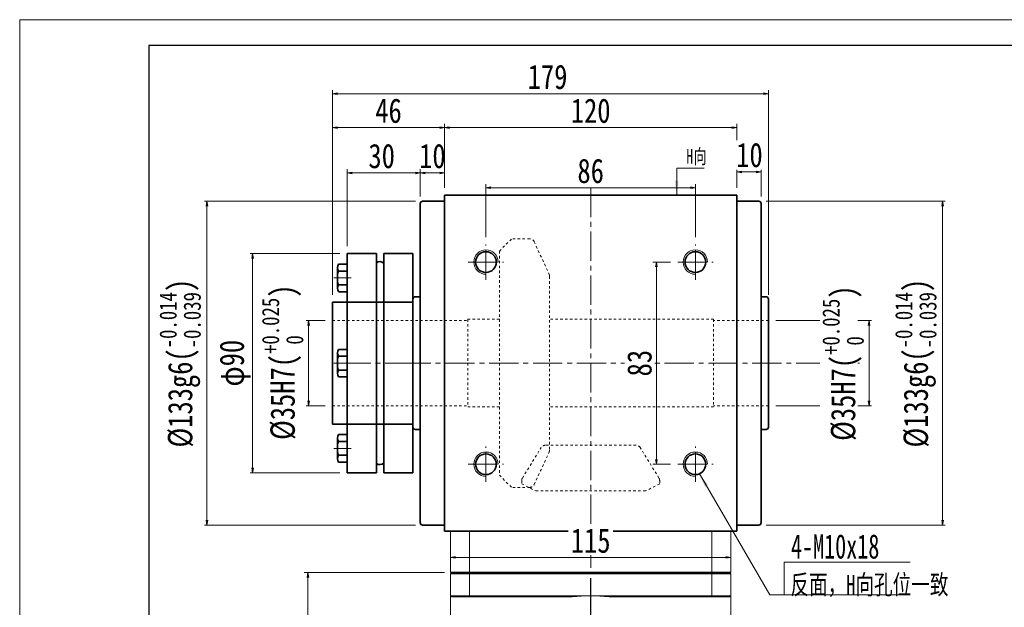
# Model space of a CAD drawing. Header units: millimetres. Extents: x -5 to 915, y 0 to 630.
# Tile 3 of 4: x 0 to 404, y 389 to 630. Entities that reach past the tile are written whole.
import ezdxf

# ---------------------------------------------------------------- set-up
doc = ezdxf.new("R2010")
doc.units = ezdxf.units.MM
doc.set_wipeout_variables(frame=1)
for name, pattern in [('CENTER2', [28.575, 19.05, -3.175, 3.175, -3.175]), ('点画线', [18, 12, -2, 2, -2]), ('虚线', [2, 1, -1])]:
    doc.linetypes.add(name, pattern=pattern)
doc.layers.add('3中心线层', color=1, linetype='CENTER2')
for name, color, linetype, lineweight in [('中心线层', 1, '点画线', 18), ('图框_外框线', 7, 'Continuous', 18), ('尺寸线层', 3, 'Continuous', 18), ('粗实线层', 7, 'Continuous', 35)]:
    doc.layers.add(name, color=color, linetype=linetype, lineweight=lineweight)
doc.styles.get("Standard").update_dxf_attribs({"font": 'SimSun.ttf'})
doc.styles.add('宋体', font='SimSun.ttf', dxfattribs={"width": 0.8})
doc.styles.add('标准', font='txt', dxfattribs={"width": 0.667})
doc.dimstyles.new('A水平标注$0', dxfattribs={"dimtxt": 3.5, "dimasz": 2, "dimexe": 1.5, "dimexo": 3, "dimgap": 1.1, "dimtad": 1, "dimtoh": 1, "dimdec": 4, "dimdsep": 46, "dimtxsty": '宋体', "dimblk": 'OPEN', "dimcen": 3, "dimclrd": 3, "dimclre": 3, "dimclrt": 6, "dimadec": 0, "dimazin": 0, "dimtm": 1e-09, "dimtfac": 1, "dimtdec": 4, "dimtix": 1, "dimtmove": 0, "dimatfit": 3, "dimldrblk": 'OPEN', "dimfxl": 0, "dimlwd": 13, "dimlwe": 13, "dimarcsym": 0})
doc.dimstyles.new('D直径标注φ25', dxfattribs={"dimtxt": 3.5, "dimasz": 2, "dimexe": 1, "dimexo": 3, "dimtad": 1, "dimtoh": 1, "dimdec": 1, "dimdsep": 46, "dimtxsty": '宋体', "dimblk": 'OPEN', "dimcen": 3, "dimclrd": 3, "dimclre": 3, "dimclrt": 130, "dimadec": 0, "dimazin": 0, "dimtm": 1e-09, "dimtfac": 1, "dimtdec": 1, "dimtmove": 0, "dimatfit": 0, "dimldrblk": 'OPEN', "dimfxl": 0, "dimlwd": 13, "dimlwe": 13, "dimarcsym": 0})

# ---------------------------------------------------------------- blocks, each defined once
blk = doc.blocks.new('_Open')
at = {"color": 0, "linetype": 'ByBlock', "lineweight": -2}
for p, q in [((-1, 0.17), (0, 0)), ((-1, -0.17), (0, 0)), ((0, 0), (-1, 0))]:
    blk.add_line(p, q, dxfattribs=at)
blk = doc.blocks.new('*D13')
at = {"layer": 'Defpoints', "color": 0, "transparency": 16777216}
for p in [(294.46, 585.94), (174.46, 558.21), (294.46, 558.21)]:
    blk.add_point(p, dxfattribs=at)
at = {"layer": '尺寸线层', "color": 3, "lineweight": 13, "transparency": 16777216}
for p, q in [((174.46, 561.21), (174.46, 587.44)), ((294.46, 561.21), (294.46, 587.44)), ((176.46, 585.94), (292.46, 585.94))]:
    blk.add_line(p, q, dxfattribs=at)
at = {"layer": '尺寸线层', "color": 3, "lineweight": 13, "transparency": 16777216, "xscale": 2, "yscale": 2, "zscale": 2, "rotation": 180}
blk.add_blockref('_Open', (174.46, 585.94), dxfattribs=at)
at = {"layer": '尺寸线层', "color": 3, "lineweight": 13, "transparency": 16777216, "xscale": 2, "yscale": 2, "zscale": 2}
blk.add_blockref('_Open', (294.46, 585.94), dxfattribs=at)
at = {"layer": '尺寸线层', "color": 6, "transparency": 16777216, "insert": (234.46, 592.82), "char_height": 10, "attachment_point": 5, "style": '宋体', "bg_fill": 3, "box_fill_scale": 1.1, "bg_fill_color": 257, "bg_fill_transparency": 0}
blk.add_mtext('120', dxfattribs=at)
blk = doc.blocks.new('*D14')
at = {"layer": 'Defpoints', "color": 0, "transparency": 16777216}
for p in [(164.46, 567.32), (174.46, 558.21), (164.46, 554.71)]:
    blk.add_point(p, dxfattribs=at)
at = {"layer": '尺寸线层', "color": 3, "lineweight": 13, "transparency": 16777216}
for p, q in [((164.46, 557.71), (164.46, 568.82)), ((172.46, 567.32), (166.46, 567.32)), ((174.46, 561.21), (174.46, 568.82))]:
    blk.add_line(p, q, dxfattribs=at)
at = {"layer": '尺寸线层', "color": 3, "lineweight": 13, "transparency": 16777216, "xscale": 2, "yscale": 2, "zscale": 2, "rotation": 180}
blk.add_blockref('_Open', (164.46, 567.32), dxfattribs=at)
at = {"layer": '尺寸线层', "color": 3, "lineweight": 13, "transparency": 16777216, "xscale": 2, "yscale": 2, "zscale": 2}
blk.add_blockref('_Open', (174.46, 567.32), dxfattribs=at)
at = {"layer": '尺寸线层', "color": 6, "transparency": 16777216, "insert": (169.46, 574.21), "char_height": 10, "attachment_point": 5, "style": '宋体', "bg_fill": 3, "box_fill_scale": 1.1, "bg_fill_color": 257, "bg_fill_transparency": 0}
blk.add_mtext('10', dxfattribs=at)
blk = doc.blocks.new('*D15')
at = {"layer": 'Defpoints', "color": 0, "transparency": 16777216}
for p in [(304.46, 567.73), (294.46, 558.21), (304.46, 554.71)]:
    blk.add_point(p, dxfattribs=at)
at = {"layer": '尺寸线层', "color": 3, "lineweight": 13, "transparency": 16777216}
for p, q in [((294.46, 561.21), (294.46, 569.23)), ((296.46, 567.73), (302.46, 567.73)), ((304.46, 557.71), (304.46, 569.23))]:
    blk.add_line(p, q, dxfattribs=at)
at = {"layer": '尺寸线层', "color": 3, "lineweight": 13, "transparency": 16777216, "xscale": 2, "yscale": 2, "zscale": 2, "rotation": 180}
blk.add_blockref('_Open', (294.46, 567.73), dxfattribs=at)
at = {"layer": '尺寸线层', "color": 3, "lineweight": 13, "transparency": 16777216, "xscale": 2, "yscale": 2, "zscale": 2}
blk.add_blockref('_Open', (304.46, 567.73), dxfattribs=at)
at = {"layer": '尺寸线层', "color": 6, "transparency": 16777216, "insert": (299.64, 574.62), "char_height": 10, "attachment_point": 5, "style": '宋体', "bg_fill": 3, "box_fill_scale": 1.1, "bg_fill_color": 257, "bg_fill_transparency": 0}
blk.add_mtext('10', dxfattribs=at)
blk = doc.blocks.new('*D16')
at = {"layer": 'Defpoints', "color": 0, "transparency": 16777216}
for p in [(307.46, 599.81), (128.46, 514.21), (307.46, 514.21)]:
    blk.add_point(p, dxfattribs=at)
at = {"layer": '尺寸线层', "color": 3, "lineweight": 13, "transparency": 16777216}
for p, q in [((128.46, 517.21), (128.46, 601.31)), ((130.46, 599.81), (305.46, 599.81)), ((307.46, 517.21), (307.46, 601.31))]:
    blk.add_line(p, q, dxfattribs=at)
at = {"layer": '尺寸线层', "color": 3, "lineweight": 13, "transparency": 16777216, "xscale": 2, "yscale": 2, "zscale": 2, "rotation": 180}
blk.add_blockref('_Open', (128.46, 599.81), dxfattribs=at)
at = {"layer": '尺寸线层', "color": 3, "lineweight": 13, "transparency": 16777216, "xscale": 2, "yscale": 2, "zscale": 2}
blk.add_blockref('_Open', (307.46, 599.81), dxfattribs=at)
at = {"layer": '尺寸线层', "color": 6, "transparency": 16777216, "insert": (216.75, 606.7), "char_height": 10, "attachment_point": 5, "style": '宋体', "bg_fill": 3, "box_fill_scale": 1.1, "bg_fill_color": 257, "bg_fill_transparency": 0}
blk.add_mtext('179', dxfattribs=at)
blk = doc.blocks.new('*D17')
at = {"layer": 'Defpoints', "color": 0, "transparency": 16777216}
for p in [(307.46, 506.71), (307.46, 471.71)]:
    blk.add_point(p, dxfattribs=at)
at = {"layer": '尺寸线层', "color": 3, "lineweight": 13, "transparency": 16777216}
for p, q in [((310.46, 506.71), (349.79, 506.71)), ((348.79, 473.71), (348.79, 504.71)), ((310.46, 471.71), (349.79, 471.71))]:
    blk.add_line(p, q, dxfattribs=at)
at = {"layer": '尺寸线层', "color": 3, "lineweight": 13, "transparency": 16777216, "xscale": 2, "yscale": 2, "zscale": 2}
for p, rotation in [((348.79, 506.71), 90), ((348.79, 471.71), 270)]:
    blk.add_blockref('_Open', p, dxfattribs=dict(at, rotation=rotation))
at = {"layer": '尺寸线层', "color": 130, "transparency": 16777216, "insert": (338.09, 489.21), "char_height": 10, "attachment_point": 5, "rotation": 90, "style": '宋体', "bg_fill": 3, "box_fill_scale": 1.1, "bg_fill_color": 257, "bg_fill_transparency": 0}
blk.add_mtext('{\\A1;\\A1;%%C35H7({\\H0.707107x;\\S+0.025^  0;})}', dxfattribs=at)
at = {"layer": 'Defpoints', "color": 0, "transparency": 16777216}
blk.add_point((348.79, 506.71), dxfattribs=at)
blk = doc.blocks.new('*D18')
at = {"layer": 'Defpoints', "color": 0, "transparency": 16777216}
for p in [(165.46, 555.71), (76.9, 422.71), (165.46, 422.71)]:
    blk.add_point(p, dxfattribs=at)
at = {"layer": '尺寸线层', "color": 3, "lineweight": 13, "transparency": 16777216}
for p, q in [((162.46, 555.71), (75.9, 555.71)), ((76.9, 553.71), (76.9, 424.71)), ((162.46, 422.71), (75.9, 422.71))]:
    blk.add_line(p, q, dxfattribs=at)
at = {"layer": '尺寸线层', "color": 3, "lineweight": 13, "transparency": 16777216, "xscale": 2, "yscale": 2, "zscale": 2}
for p, rotation in [((76.9, 555.71), 89.99999999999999), ((76.9, 422.71), 270)]:
    blk.add_blockref('_Open', p, dxfattribs=dict(at, rotation=rotation))
at = {"layer": '尺寸线层', "color": 130, "transparency": 16777216, "insert": (65.86, 489.21), "char_height": 10, "attachment_point": 5, "rotation": 90, "style": '宋体', "bg_fill": 3, "box_fill_scale": 1.1, "bg_fill_color": 257, "bg_fill_transparency": 0}
blk.add_mtext('{\\A1;\\A1;%%C133g6({\\H0.707107x;\\S-0.014^ -0.039;})}', dxfattribs=at)
blk = doc.blocks.new('*D19')
at = {"layer": 'Defpoints', "color": 0, "transparency": 16777216}
for p in [(303.46, 555.71), (303.46, 422.71), (378.99, 422.71)]:
    blk.add_point(p, dxfattribs=at)
at = {"layer": '尺寸线层', "color": 3, "lineweight": 13, "transparency": 16777216}
for p, q in [((306.46, 555.71), (379.99, 555.71)), ((378.99, 553.71), (378.99, 424.71)), ((306.46, 422.71), (379.99, 422.71))]:
    blk.add_line(p, q, dxfattribs=at)
at = {"layer": '尺寸线层', "color": 3, "lineweight": 13, "transparency": 16777216, "xscale": 2, "yscale": 2, "zscale": 2}
for p, rotation in [((378.99, 555.71), 90), ((378.99, 422.71), 270)]:
    blk.add_blockref('_Open', p, dxfattribs=dict(at, rotation=rotation))
at = {"layer": '尺寸线层', "color": 130, "transparency": 16777216, "insert": (367.94, 489.21), "char_height": 10, "attachment_point": 5, "rotation": 90, "style": '宋体', "bg_fill": 3, "box_fill_scale": 1.1, "bg_fill_color": 257, "bg_fill_transparency": 0}
blk.add_mtext('{\\A1;\\A1;%%C133g6({\\H0.707107x;\\S-0.014^ -0.039;})}', dxfattribs=at)
blk = doc.blocks.new('*D21')
at = {"layer": 'Defpoints', "color": 0, "transparency": 16777216}
for p in [(191.46, 561.21), (191.46, 537.96), (277.46, 537.96)]:
    blk.add_point(p, dxfattribs=at)
at = {"layer": '尺寸线层', "color": 3, "lineweight": 13, "transparency": 16777216}
for p, q in [((191.46, 540.96), (191.46, 562.71)), ((277.46, 540.96), (277.46, 562.71)), ((275.46, 561.21), (193.46, 561.21))]:
    blk.add_line(p, q, dxfattribs=at)
at = {"layer": '尺寸线层', "color": 3, "lineweight": 13, "transparency": 16777216, "xscale": 2, "yscale": 2, "zscale": 2, "rotation": 180}
blk.add_blockref('_Open', (191.46, 561.21), dxfattribs=at)
at = {"layer": '尺寸线层', "color": 3, "lineweight": 13, "transparency": 16777216, "xscale": 2, "yscale": 2, "zscale": 2}
blk.add_blockref('_Open', (277.46, 561.21), dxfattribs=at)
at = {"layer": '尺寸线层', "color": 6, "transparency": 16777216, "insert": (234.46, 568.1), "char_height": 10, "attachment_point": 5, "style": '宋体', "bg_fill": 3, "box_fill_scale": 1.1, "bg_fill_color": 257, "bg_fill_transparency": 0}
blk.add_mtext('86', dxfattribs=at)
blk = doc.blocks.new('*X5')
at = {"layer": '尺寸线层', "linetype": 'Continuous'}
blk.add_hatch(color=0, dxfattribs=at).paths.add_polyline_path([(-1.02, -11.08), (-1.77, -5.08), (-0.27, -5.08)], flags=0)
at = {"layer": '尺寸线层', "color": 0, "linetype": 'Continuous'}
blk.add_line((-1.02, -11.08), (-1.02, 0), dxfattribs=at)
at = {"layer": '尺寸线层', "color": 0}
for p, q in [((-1.02, 0), (0, 0)), ((0, 0), (10.33, 0)), ((0, 0), (0, 0))]:
    blk.add_line(p, q, dxfattribs=at)
at = {"layer": '尺寸线层', "color": 0, "insert": (3, 1.2), "char_height": 6, "width": 14.6581, "attachment_point": 7, "line_spacing_factor": 1.15057, "style": '标准'}
blk.add_mtext('\\T1.1;H向', dxfattribs=at)
blk = doc.blocks.new('*D22')
at = {"layer": 'Defpoints', "color": 0, "transparency": 16777216}
for p in [(270.21, 530.71), (261.43, 447.71), (270.21, 447.71)]:
    blk.add_point(p, dxfattribs=at)
at = {"layer": '尺寸线层', "color": 3, "lineweight": 13, "transparency": 16777216}
for p, q in [((267.21, 530.71), (259.93, 530.71)), ((261.43, 528.71), (261.43, 449.71)), ((267.21, 447.71), (259.93, 447.71))]:
    blk.add_line(p, q, dxfattribs=at)
at = {"layer": '尺寸线层', "color": 3, "lineweight": 13, "transparency": 16777216, "xscale": 2, "yscale": 2, "zscale": 2}
for p, rotation in [((261.43, 530.71), 90), ((261.43, 447.71), 270)]:
    blk.add_blockref('_Open', p, dxfattribs=dict(at, rotation=rotation))
at = {"layer": '尺寸线层', "color": 6, "transparency": 16777216, "insert": (254.54, 489.21), "char_height": 10, "attachment_point": 5, "rotation": 90, "style": '宋体', "bg_fill": 3, "box_fill_scale": 1.1, "bg_fill_color": 257, "bg_fill_transparency": 0}
blk.add_mtext('83', dxfattribs=at)
blk = doc.blocks.new('*D23')
at = {"layer": 'Defpoints', "color": 0, "transparency": 16777216}
for p in [(128.46, 506.71), (128.46, 471.71)]:
    blk.add_point(p, dxfattribs=at)
at = {"layer": '尺寸线层', "color": 3, "lineweight": 13, "transparency": 16777216}
for p, q in [((125.46, 506.71), (117.65, 506.71)), ((118.65, 473.71), (118.65, 504.71)), ((125.46, 471.71), (117.65, 471.71))]:
    blk.add_line(p, q, dxfattribs=at)
at = {"layer": '尺寸线层', "color": 3, "lineweight": 13, "transparency": 16777216, "xscale": 2, "yscale": 2, "zscale": 2}
for p, rotation in [((118.65, 506.71), 90), ((118.65, 471.71), 270)]:
    blk.add_blockref('_Open', p, dxfattribs=dict(at, rotation=rotation))
at = {"layer": '尺寸线层', "color": 130, "transparency": 16777216, "insert": (107.95, 489.6), "char_height": 10, "attachment_point": 5, "rotation": 90, "style": '宋体', "bg_fill": 3, "box_fill_scale": 1.1, "bg_fill_color": 257, "bg_fill_transparency": 0}
blk.add_mtext('{\\A1;\\A1;%%C35H7({\\H0.707107x;\\S+0.025^  0;})}', dxfattribs=at)
at = {"layer": 'Defpoints', "color": 0, "transparency": 16777216}
blk.add_point((118.65, 506.71), dxfattribs=at)
blk = doc.blocks.new('*D24')
at = {"layer": 'Defpoints', "color": 0, "transparency": 16777216}
for p in [(134.46, 534.21), (95.66, 444.21), (134.46, 444.21)]:
    blk.add_point(p, dxfattribs=at)
at = {"layer": '尺寸线层', "color": 3, "lineweight": 13, "transparency": 16777216}
for p, q in [((131.46, 534.21), (94.66, 534.21)), ((95.66, 532.21), (95.66, 446.21)), ((131.46, 444.21), (94.66, 444.21))]:
    blk.add_line(p, q, dxfattribs=at)
at = {"layer": '尺寸线层', "color": 3, "lineweight": 13, "transparency": 16777216, "xscale": 2, "yscale": 2, "zscale": 2}
for p, rotation in [((95.66, 534.21), 90), ((95.66, 444.21), 270)]:
    blk.add_blockref('_Open', p, dxfattribs=dict(at, rotation=rotation))
at = {"layer": '尺寸线层', "color": 130, "transparency": 16777216, "insert": (88.44, 489.21), "char_height": 10, "attachment_point": 5, "rotation": 90, "style": '宋体', "bg_fill": 3, "box_fill_scale": 1.1, "bg_fill_color": 257, "bg_fill_transparency": 0}
blk.add_mtext('φ90', dxfattribs=at)
blk = doc.blocks.new('*X10')
at = {"layer": '中心线层', "linetype": '点画线', "lineweight": 18}
blk.add_line((-5.5, 0), (1.6, 0), dxfattribs=at)
at = {"layer": '粗实线层'}
for p, q in [((-4, 4.23), (-4, -4.23)), ((-3.57, 5.65), (0, 5.65)), ((0, 5.65), (0, -5.65)), ((-4, 0), (-4, -3.5)), ((-3.57, 2.82), (0, 2.82)), ((0, 3.5), (0, -3.5)), ((0, -2.82), (-3.57, -2.82)), ((-3.57, -5.65), (0, -5.65))]:
    blk.add_line(p, q, dxfattribs=at)
for centre, radius, start, end in [((-1.48, 4.23), 2.52, 145.8762, 214.1238), ((5, 0), 9.02, 161.76, 198.24), ((-1.48, -4.23), 2.52, 145.8762, 214.1238)]:
    blk.add_arc(centre, radius, start, end, dxfattribs=at)
blk = doc.blocks.new('23432HGH_1')
at = {"layer": '粗实线层'}
for p, q in [((-15, 45), (-27, 45)), ((-15, 45), (-15, -45)), ((-12, 45), (-12, -45)), ((0, 45), (-12, 45)), ((0, -45), (0, 45)), ((-27, -45), (-15, -45)), ((-12, -45), (0, -45))]:
    blk.add_line(p, q, dxfattribs=at)
at = {"layer": '粗实线层', "color": 6, "linetype": '虚线', "lineweight": 18}
for p, q in [((-27, 25), (0, 25)), ((-27, -25), (0, -25))]:
    blk.add_line(p, q, dxfattribs=at)
at = {"layer": '粗实线层'}
for centre, start, end in [((-13.61, 39.48), 43.1173, 129.3024), ((-13.61, -39.48), 230.6976, 316.8827)]:
    blk.add_arc(centre, 2.2, start, end, dxfattribs=at)
blk.add_wipeout([(-27, 0), (-27, 0.82), (-27, 2.82), (-27, 5.65), (-30.57, 5.65), (-30.57, 5.65), (-30.89, 4.97), (-31, 4.23), (-31, 4.23), (-31, 0.82), (-31, 0.6), (-31, 0.6), (-31.02, 0), (-31.02, 0), (-31, -0.6), (-31, -0.6), (-31, -4.23), (-31, -4.23), (-30.89, -4.97), (-30.57, -5.65), (-30.57, -5.65), (-27, -5.65), (-27, -2.82)]).dxf.layer = '粗实线层'
at = {"layer": '中心线层'}
blk.add_line((0.67, 0), (-30, 0), dxfattribs=at)
at = {"layer": '粗实线层'}
blk.add_line((-27, 45), (-27, -45), dxfattribs=at)
blk.add_blockref('*X10', (-27, 0), dxfattribs=at)
for points in [[(-27, 35), (-27, 35.82), (-27, 37.82), (-27, 40.65), (-30.57, 40.65), (-30.57, 40.65), (-30.89, 39.97), (-31, 39.23), (-31, 39.23), (-31, 35.82), (-31, 35.6), (-31, 35.6), (-31.02, 35), (-31.02, 35), (-31, 34.4), (-31, 34.4), (-31, 30.77), (-31, 30.77), (-30.89, 30.03), (-30.57, 29.35), (-30.57, 29.35), (-27, 29.35), (-27, 32.18)], [(-27, -35), (-27, -34.18), (-27, -32.18), (-27, -29.35), (-30.57, -29.35), (-30.57, -29.35), (-30.89, -30.03), (-31, -30.77), (-31, -30.77), (-31, -34.18), (-31, -34.4), (-31, -34.4), (-31.02, -35), (-31.02, -35), (-31, -35.6), (-31, -35.6), (-31, -39.23), (-31, -39.23), (-30.89, -39.97), (-30.57, -40.65), (-30.57, -40.65), (-27, -40.65), (-27, -37.82)]]:
    blk.add_wipeout(points).dxf.layer = '粗实线层'
for p in [(-27, 35), (-27, -35)]:
    blk.add_blockref('*X10', p, dxfattribs=at)
blk = doc.blocks.new('*D25')
at = {"layer": 'Defpoints', "color": 0, "transparency": 16777216}
for p in [(134.46, 567.32), (164.46, 554.71), (134.46, 534.21)]:
    blk.add_point(p, dxfattribs=at)
at = {"layer": '尺寸线层', "color": 3, "lineweight": 13, "transparency": 16777216}
for p, q in [((134.46, 537.21), (134.46, 568.82)), ((162.46, 567.32), (136.46, 567.32)), ((164.46, 557.71), (164.46, 568.82))]:
    blk.add_line(p, q, dxfattribs=at)
at = {"layer": '尺寸线层', "color": 3, "lineweight": 13, "transparency": 16777216, "xscale": 2, "yscale": 2, "zscale": 2, "rotation": 180}
blk.add_blockref('_Open', (134.46, 567.32), dxfattribs=at)
at = {"layer": '尺寸线层', "color": 3, "lineweight": 13, "transparency": 16777216, "xscale": 2, "yscale": 2, "zscale": 2}
blk.add_blockref('_Open', (164.46, 567.32), dxfattribs=at)
at = {"layer": '尺寸线层', "color": 6, "transparency": 16777216, "insert": (148.64, 574.21), "char_height": 10, "attachment_point": 5, "style": '宋体', "bg_fill": 3, "box_fill_scale": 1.1, "bg_fill_color": 257, "bg_fill_transparency": 0}
blk.add_mtext('30', dxfattribs=at)
blk = doc.blocks.new('*D26')
at = {"layer": 'Defpoints', "color": 0, "transparency": 16777216}
for p in [(128.46, 585.94), (174.46, 558.21), (128.46, 514.21)]:
    blk.add_point(p, dxfattribs=at)
at = {"layer": '尺寸线层', "color": 3, "lineweight": 13, "transparency": 16777216}
for p, q in [((128.46, 517.21), (128.46, 587.44)), ((174.46, 561.21), (174.46, 587.44)), ((172.46, 585.94), (130.46, 585.94))]:
    blk.add_line(p, q, dxfattribs=at)
at = {"layer": '尺寸线层', "color": 3, "lineweight": 13, "transparency": 16777216, "xscale": 2, "yscale": 2, "zscale": 2, "rotation": 180}
blk.add_blockref('_Open', (128.46, 585.94), dxfattribs=at)
at = {"layer": '尺寸线层', "color": 3, "lineweight": 13, "transparency": 16777216, "xscale": 2, "yscale": 2, "zscale": 2}
blk.add_blockref('_Open', (174.46, 585.94), dxfattribs=at)
at = {"layer": '尺寸线层', "color": 6, "transparency": 16777216, "insert": (151.46, 592.82), "char_height": 10, "attachment_point": 5, "style": '宋体', "bg_fill": 3, "box_fill_scale": 1.1, "bg_fill_color": 257, "bg_fill_transparency": 0}
blk.add_mtext('46', dxfattribs=at)
blk = doc.blocks.new('*D30')
at = {"layer": 'Defpoints', "color": 0, "transparency": 16777216}
for p in [(176.96, 420.21), (291.96, 420.21), (291.96, 409.43)]:
    blk.add_point(p, dxfattribs=at)
at = {"layer": '尺寸线层', "color": 3, "lineweight": 13, "transparency": 16777216}
for p, q in [((176.96, 417.21), (176.96, 407.93)), ((291.96, 417.21), (291.96, 407.93)), ((178.96, 409.43), (289.96, 409.43))]:
    blk.add_line(p, q, dxfattribs=at)
at = {"layer": '尺寸线层', "color": 3, "lineweight": 13, "transparency": 16777216, "xscale": 2, "yscale": 2, "zscale": 2, "rotation": 180}
blk.add_blockref('_Open', (176.96, 409.43), dxfattribs=at)
at = {"layer": '尺寸线层', "color": 3, "lineweight": 13, "transparency": 16777216, "xscale": 2, "yscale": 2, "zscale": 2}
blk.add_blockref('_Open', (291.96, 409.43), dxfattribs=at)
at = {"layer": '尺寸线层', "color": 6, "transparency": 16777216, "insert": (234.46, 416.29), "char_height": 10, "attachment_point": 5, "style": '宋体', "bg_fill": 3, "box_fill_scale": 1.1, "bg_fill_color": 257, "bg_fill_transparency": 0}
blk.add_mtext('115', dxfattribs=at)
blk = doc.blocks.new('*D38')
at = {"layer": 'Defpoints', "color": 0, "transparency": 16777216}
for p in [(177.46, 403.21), (118.32, 270.21), (169.96, 270.21)]:
    blk.add_point(p, dxfattribs=at)
at = {"layer": '尺寸线层', "color": 3, "lineweight": 13, "transparency": 16777216}
for p, q in [((174.46, 403.21), (116.82, 403.21)), ((118.32, 401.21), (118.32, 272.21)), ((166.96, 270.21), (116.82, 270.21))]:
    blk.add_line(p, q, dxfattribs=at)
at = {"layer": '尺寸线层', "color": 3, "lineweight": 13, "transparency": 16777216, "xscale": 2, "yscale": 2, "zscale": 2}
for p, rotation in [((118.32, 403.21), 90), ((118.32, 270.21), 270)]:
    blk.add_blockref('_Open', p, dxfattribs=dict(at, rotation=rotation))
at = {"layer": '尺寸线层', "color": 6, "transparency": 16777216, "insert": (111.32, 370.21), "char_height": 10, "attachment_point": 5, "rotation": 90, "style": '宋体', "bg_fill": 3, "box_fill_scale": 1.1, "bg_fill_color": 256, "bg_fill_true_color": 13158600, "bg_fill_transparency": 0}
blk.add_mtext('133', dxfattribs=at)

msp = doc.modelspace()

# ---------------------------------------------------------------- hatches: boundary and pattern name
at = {"layer": '尺寸线层', "linetype": 'Continuous'}
msp.add_hatch(color=0, dxfattribs=at).paths.add_polyline_path([(278.98727, 444.01413), (282.65502, 439.20683), (281.35883, 438.45192)], flags=0)

# ---------------------------------------------------------------- linework, layer by layer
at = {"color": 7, "linetype": 'Continuous', "lineweight": 15}
for p, q in [((174.45906, 420.2107), (175.45906, 420.2107)), ((176.95906, 420.2107), (176.95906, 403.2107)), ((184.76248, 403.2107), (184.76248, 420.2107)), ((284.15564, 420.2107), (284.15564, 403.2107)), ((291.95906, 403.2107), (291.95906, 420.2107)), ((176.95906, 402.7107), (184.76248, 402.7107)), ((176.95906, 402.7107), (176.95906, 393.7107)), ((184.94896, 403.2107), (177.45906, 403.2107)), ((184.76248, 402.7107), (284.15564, 402.7107)), ((184.76248, 393.7107), (184.76248, 402.7107)), ((283.96916, 403.2107), (184.94896, 403.2107)), ((291.45906, 403.2107), (283.96916, 403.2107)), ((284.15564, 402.7107), (284.15564, 393.7107)), ((284.15564, 402.7107), (291.95906, 402.7107)), ((291.95906, 393.7107), (291.95906, 402.7107)), ((184.76248, 393.7107), (176.95906, 393.7107)), ((177.45906, 393.2107), (184.94896, 393.2107)), ((234.45906, 393.7107), (184.76248, 393.7107)), ((184.94896, 393.2107), (226.89269, 393.2107)), ((284.15564, 393.7107), (234.45906, 393.7107)), ((242.02544, 393.2107), (283.96916, 393.2107)), ((283.96916, 393.2107), (291.45906, 393.2107)), ((291.95906, 393.7107), (284.15564, 393.7107))]:
    msp.add_line(p, q, dxfattribs=at)
for centre, radius, start, end in [((191.45906, 530.7107), 5, 0, 270), ((277.45906, 530.7107), 5, 0, 270), ((191.45906, 447.7107), 5, 0, 270), ((277.45906, 447.7107), 5, 0, 270), ((234.45906, 336.2107), 57.5, 90, 97.5614297), ((234.45906, 336.2107), 57.5, 82.4385703, 90)]:
    msp.add_arc(centre, radius, start, end, dxfattribs=at)
for points in [[(176.95906, 402.7107), (177.45906, 403.2107)], [(184.76248, 402.7107), (184.94896, 403.2107)], [(284.15564, 402.7107), (283.96916, 403.2107)], [(291.45906, 403.2107), (291.95906, 402.7107)], [(176.95906, 357.7107), (176.95906, 393.7107)], [(176.95906, 393.7107), (177.45906, 393.2107)], [(184.76248, 393.7107), (184.94896, 393.2107)], [(284.15564, 393.7107), (283.96916, 393.2107)], [(291.45906, 393.2107), (291.95906, 393.7107)], [(291.95906, 393.7107), (291.95906, 357.7107)]]:
    msp.add_open_spline(points, degree=1, dxfattribs=at)
at = {"layer": '3中心线层'}
msp.add_line((234.45906, 267.59401), (234.45906, 403.2107), dxfattribs=at)
at = {"layer": '中心线层'}
for p, q in [((234.45906, 561.2107), (234.45906, 403.2107)), ((191.45906, 523.4607), (191.45906, 537.9607)), ((277.45906, 523.4607), (277.45906, 537.9607)), ((184.20906, 530.7107), (198.70906, 530.7107)), ((270.20906, 530.7107), (284.70906, 530.7107)), ((156.8022, 489.2107), (344.88081, 489.2107)), ((191.45906, 440.4607), (191.45906, 454.9607)), ((277.45906, 440.4607), (277.45906, 454.9607)), ((184.20906, 447.7107), (198.70906, 447.7107)), ((270.20906, 447.7107), (284.70906, 447.7107))]:
    msp.add_line(p, q, dxfattribs=at)
at = {"layer": '图框_外框线', "color": 3}
msp.add_lwpolyline([(0, 0), (891.25509, 0), (891.25509, 630.24467), (0, 630.24467)], close=True, dxfattribs=at)
at = {"layer": '图框_外框线', "color": 3, "lineweight": 25}
msp.add_lwpolyline([(53.0509, 10.61018), (880.64491, 10.61018), (880.64491, 619.63449), (53.0509, 619.63449)], close=True, dxfattribs=at)
at = {"layer": '尺寸线层', "color": 0}
for p, q in [((313.88188, 407.50041), (365.67167, 407.50041)), ((313.88188, 394.07889), (313.88188, 407.50041)), ((308.0701, 394.07889), (313.88188, 394.07889)), ((313.88188, 394.07889), (365.67167, 394.07889))]:
    msp.add_line(p, q, dxfattribs=at)
at = {"layer": '粗实线层'}
for p, q in [((174.45906, 558.2107), (294.45906, 558.2107)), ((174.45906, 558.2107), (174.45906, 420.2107)), ((294.45906, 420.2107), (294.45906, 558.2107)), ((164.45906, 423.7107), (164.45906, 554.7107)), ((165.45906, 555.7107), (174.45906, 555.7107)), ((294.45906, 555.7107), (303.45906, 555.7107)), ((304.45906, 554.7107), (304.45906, 423.7107)), ((174.45906, 422.7107), (165.45906, 422.7107)), ((303.45906, 422.7107), (294.45906, 422.7107)), ((294.45906, 420.2107), (174.45906, 420.2107)), ((291.95906, 403.2107), (176.95906, 403.2107))]:
    msp.add_line(p, q, dxfattribs=at)
at = {"layer": '粗实线层', "color": 6, "linetype": '虚线', "lineweight": 18}
for p, q in [((128.45906, 506.7107), (183.95906, 506.7107)), ((183.95906, 507.2107), (183.95906, 471.2107)), ((196.95906, 507.2107), (183.95906, 507.2107)), ((284.95906, 507.2107), (217.58692, 507.2107)), ((284.95906, 507.2107), (284.95906, 471.2107)), ((307.45906, 506.7107), (284.95906, 506.7107)), ((128.45906, 471.7107), (183.95906, 471.7107)), ((196.95906, 471.2107), (183.95906, 471.2107)), ((284.95906, 471.2107), (217.58692, 471.2107)), ((307.45906, 471.7107), (284.95906, 471.7107)), ((206.4253, 442.02453), (214.11, 454.52397)), ((253.10437, 455.47649), (215.81376, 455.47649)), ((262.49282, 442.02453), (254.80813, 454.52397)), ((211.28898, 439.36919), (217.40587, 452.75019)), ((196.95906, 443.2007), (201.95906, 438.2007)), ((206.12906, 440.97706), (206.12906, 439.62939)), ((262.78906, 440.97706), (262.78906, 439.62939)), ((209.47003, 438.2007), (201.95906, 438.2007)), ((206.12906, 439.62939), (211.95906, 436.71418)), ((211.95906, 436.71418), (256.95906, 436.71418)), ((262.78906, 439.62939), (256.95906, 436.71418))]:
    msp.add_line(p, q, dxfattribs=at)
at = {"layer": '粗实线层'}
for centre in [(191.45906, 530.7107), (277.45906, 530.7107), (191.45906, 447.7107), (277.45906, 447.7107)]:
    msp.add_circle(centre, 4.25, dxfattribs=at)
for centre, start, end in [((165.45906, 554.7107), 90, 180), ((303.45906, 554.7107), 0, 90), ((165.45906, 423.7107), 180, 270), ((303.45906, 423.7107), 270, 360)]:
    msp.add_arc(centre, 1, start, end, dxfattribs=at)
at = {"layer": '粗实线层', "color": 6, "linetype": '虚线', "lineweight": 18}
for centre, start, end in [((215.81376, 453.47649), 90, 148.4166667), ((215.58692, 453.5817), 335.4333333, 0), ((253.10437, 453.47649), 31.5833333, 90), ((208.12906, 440.97706), 148.4166667, 180), ((260.78906, 440.97706), 0, 31.5833333), ((209.47003, 440.2007), 270, 335.4333333)]:
    msp.add_arc(centre, 2, start, end, dxfattribs=at)

# ---------------------------------------------------------------- texts
at = {"layer": '尺寸线层', "color": 0, "width": 0.7}
msp.add_text('反面，H向孔位一致', height=8, dxfattribs=at).set_placement((316.47025, 394.27318))

# ---------------------------------------------------------------- next in the draw order: dimensions: what is measured, and where the dimension line sits
at = {"layer": '尺寸线层'}
for base, p1, p2, angle, picture, middle in [((294.45906, 585.93521), (174.45906, 558.2107), (294.45906, 558.2107), 0, '*D13', (234.45906, 585.93521)), ((118.32454, 270.2107), (177.45906, 403.2107), (169.95906, 270.2107), 90, '*D38', (118.32454, 370.2107))]:
    dim = msp.add_linear_dim(base=base, p1=p1, p2=p2, angle=angle, dimstyle='A水平标注$0', override={"dimtxt": 10, "dimgap": 2, "dimblk": 'Open', "dimtfill": 1, "dimtfillclr": 256}, dxfattribs=at)
    dim.commit()
    dim.dimension.update_dxf_attribs({"geometry": picture, "text_midpoint": middle, "dimtype": 160})

# ---------------------------------------------------------------- next in the draw order: dimensions: what is measured, and where the dimension line sits
dim = msp.add_linear_dim(base=(164.45906, 567.32108), p1=(174.45906, 558.2107), p2=(164.45906, 554.7107), dimstyle='A水平标注$0', override={"dimtxt": 10, "dimgap": 2, "dimblk": 'Open', "dimtfill": 1, "dimtfillclr": 256}, dxfattribs=at)
dim.commit()
dim.dimension.update_dxf_attribs({"geometry": '*D14', "text_midpoint": (169.45906, 567.32108), "dimtype": 160})
dim = msp.add_linear_dim(base=(304.45906, 567.73342), p1=(294.45906, 558.2107), p2=(304.45906, 554.7107), angle=0, dimstyle='A水平标注$0', override={"dimtxt": 10, "dimgap": 2, "dimblk": 'Open', "dimtfill": 1, "dimtfillclr": 256}, dxfattribs=at)
dim.commit()
dim.dimension.update_dxf_attribs({"geometry": '*D15', "text_midpoint": (299.64326, 567.73342), "dimtype": 160})

# ---------------------------------------------------------------- next in the draw order: dimensions: what is measured, and where the dimension line sits
dim = msp.add_linear_dim(base=(307.45906, 599.81354), p1=(128.45906, 514.2107), p2=(307.45906, 514.2107), dimstyle='A水平标注$0', override={"dimtxt": 10, "dimgap": 2, "dimblk": 'Open', "dimtfill": 1, "dimtfillclr": 256}, dxfattribs=at)
dim.commit()
dim.dimension.update_dxf_attribs({"geometry": '*D16', "text_midpoint": (216.74851, 599.81354), "dimtype": 160})

# ---------------------------------------------------------------- next in the draw order: linework, layer by layer
at = {"layer": '粗实线层', "color": 6, "linetype": '虚线', "lineweight": 18}
for p, q in [((196.95906, 535.2207), (196.95906, 443.2007)), ((217.58692, 524.83969), (217.58692, 453.5817))]:
    msp.add_line(p, q, dxfattribs=at)
msp.add_arc((215.58692, 524.83969), 2, 0, 24.5666667, dxfattribs=at)

# ---------------------------------------------------------------- next in the draw order: dimensions: what is measured, and where the dimension line sits
at = {"layer": '尺寸线层'}
dim = msp.add_linear_dim(base=(191.45906, 561.2107), p1=(277.45906, 537.9607), p2=(191.45906, 537.9607), dimstyle='A水平标注$0', override={"dimtxt": 10, "dimgap": 2, "dimblk": 'Open', "dimtfill": 1, "dimtfillclr": 256}, dxfattribs=at)
dim.commit()
dim.dimension.update_dxf_attribs({"geometry": '*D21', "text_midpoint": (234.45906, 561.2107), "dimtype": 160})
for base, p1, p2, angle, text, override, picture, middle in [((76.90399, 422.7107), (165.45906, 555.7107), (165.45906, 422.7107), 270, '{\\A1;\\A1;%%C133g6({\\H0.707107x;\\S-0.014^ -0.039;})}', {"dimtxt": 10, "dimgap": 2, "dimpost": 'φ<>', "dimtp": -0.014, "dimtm": 0.039, "dimtdec": 3, "dimtzin": 8}, '*D18', (76.90399, 489.21069)), ((348.79261, 506.7107), (307.45906, 471.7107), (307.45906, 506.7107), 90, '{\\A1;\\A1;%%C35H7({\\H0.707107x;\\S+0.025^  0;})}', {"dimtxt": 10, "dimgap": 2, "dimpost": 'φ<>', "dimtp": 0.025, "dimtm": 0, "dimtdec": 3, "dimtzin": 8}, '*D17', (348.79261, 489.2107))]:
    dim = msp.add_linear_dim(base=base, p1=p1, p2=p2, angle=angle, text=text, dimstyle='D直径标注φ25', override=override, dxfattribs=at)
    dim.commit()
    dim.dimension.update_dxf_attribs({"geometry": picture, "text_midpoint": middle, "dimtype": 160})
dim = msp.add_linear_dim(base=(261.43319, 447.7107), p1=(270.20906, 530.7107), p2=(270.20906, 447.7107), angle=270, dimstyle='A水平标注$0', override={"dimtxt": 10, "dimgap": 2, "dimblk": 'Open', "dimtfill": 1, "dimtfillclr": 256}, dxfattribs=at)
dim.commit()
dim.dimension.update_dxf_attribs({"geometry": '*D22', "text_midpoint": (261.43319, 489.21069), "dimtype": 160})

# ---------------------------------------------------------------- next in the draw order: linework, layer by layer
at = {"layer": '粗实线层', "color": 6, "linetype": '虚线', "lineweight": 18}
for p, q in [((196.95906, 535.2207), (201.95906, 540.2207)), ((209.47003, 540.2207), (201.95906, 540.2207)), ((211.28898, 539.0522), (217.40587, 525.6712))]:
    msp.add_line(p, q, dxfattribs=at)
at = {"layer": '粗实线层'}
for p, q in [((161.45906, 462.9607), (161.45906, 515.4607)), ((162.45906, 516.4607), (164.45906, 516.4607)), ((164.45906, 461.9607), (162.45906, 461.9607))]:
    msp.add_line(p, q, dxfattribs=at)
at = {"layer": '粗实线层', "color": 6, "linetype": '虚线', "lineweight": 18}
msp.add_arc((209.47003, 538.2207), 2, 24.5666667, 90, dxfattribs=at)
at = {"layer": '粗实线层'}
for centre, start, end in [((162.45906, 515.4607), 90, 180), ((162.45906, 462.9607), 180, 270)]:
    msp.add_arc(centre, 1, start, end, dxfattribs=at)

# ---------------------------------------------------------------- next in the draw order: block references
at = {"layer": '尺寸线层'}
msp.add_blockref('*X5', (270.79096, 569.29106), dxfattribs=at)

# ---------------------------------------------------------------- next in the draw order: dimensions: what is measured, and where the dimension line sits
for base, p1, p2, angle, text, override, picture, middle in [((378.98513, 422.7107), (303.45906, 555.7107), (303.45906, 422.7107), 270, '{\\A1;\\A1;%%C133g6({\\H0.707107x;\\S-0.014^ -0.039;})}', {"dimtxt": 10, "dimgap": 2, "dimpost": 'φ<>', "dimtp": -0.014, "dimtm": 0.039, "dimtdec": 3, "dimtzin": 8}, '*D19', (378.98513, 489.21069)), ((118.65401, 506.7107), (128.45906, 471.7107), (128.45906, 506.7107), 90, '{\\A1;\\A1;%%C35H7({\\H0.707107x;\\S+0.025^  0;})}', {"dimtxt": 10, "dimgap": 2, "dimpost": 'φ<>', "dimtp": 0.025, "dimtm": 0, "dimtdec": 3, "dimtzin": 8}, '*D23', (118.65401, 489.59811))]:
    dim = msp.add_linear_dim(base=base, p1=p1, p2=p2, angle=angle, text=text, dimstyle='D直径标注φ25', override=override, dxfattribs=at)
    dim.commit()
    dim.dimension.update_dxf_attribs({"geometry": picture, "text_midpoint": middle, "dimtype": 160})

# ---------------------------------------------------------------- next in the draw order: linework, layer by layer
at = {"layer": '尺寸线层', "color": 0, "linetype": 'Continuous'}
msp.add_line((278.98727, 444.01413), (308.0701, 394.07889), dxfattribs=at)
at = {"layer": '粗实线层'}
for p, q in [((161.45906, 514.2107), (128.45906, 514.2107)), ((128.45906, 514.2107), (128.45906, 464.2107)), ((306.45906, 516.4607), (304.45906, 516.4607)), ((307.45906, 462.9607), (307.45906, 515.4607)), ((128.45906, 464.2107), (161.45906, 464.2107)), ((304.45906, 461.9607), (306.45906, 461.9607))]:
    msp.add_line(p, q, dxfattribs=at)
for centre, start, end in [((306.45906, 515.4607), 0, 90), ((306.45906, 462.9607), 270, 360)]:
    msp.add_arc(centre, 1, start, end, dxfattribs=at)

# ---------------------------------------------------------------- next in the draw order: texts
at = {"layer": '尺寸线层', "color": 0, "style": '标准', "width": 0.667}
msp.add_text('4-M10x18', height=10, dxfattribs=at).set_placement((316.69893, 408.97888))

# ---------------------------------------------------------------- next in the draw order: dimensions: what is measured, and where the dimension line sits
at = {"layer": '尺寸线层'}
dim = msp.add_linear_dim(base=(95.65906, 444.2107), p1=(134.45906, 534.2107), p2=(134.45906, 444.2107), angle=270, dimstyle='D直径标注φ25', override={"dimtxt": 10, "dimgap": 2, "dimpost": 'φ<>'}, dxfattribs=at)
dim.commit()
dim.dimension.update_dxf_attribs({"geometry": '*D24', "text_midpoint": (95.65906, 489.21069), "dimtype": 160})
dim = msp.add_linear_dim(base=(291.95906, 409.42824), p1=(176.95906, 420.2107), p2=(291.95906, 420.2107), dimstyle='A水平标注$0', override={"dimtxt": 10, "dimgap": 2, "dimblk": 'Open', "dimtfill": 1, "dimtfillclr": 256}, dxfattribs=at)
dim.commit()
dim.dimension.update_dxf_attribs({"geometry": '*D30', "text_midpoint": (234.45906, 409.42824), "dimtype": 160})

# ---------------------------------------------------------------- next in the draw order: block references
at = {"layer": '粗实线层', "xscale": -1, "rotation": 180}
msp.add_blockref('23432HGH_1', (161.45906, 489.2107), dxfattribs=at)

# ---------------------------------------------------------------- next in the draw order: dimensions: what is measured, and where the dimension line sits
at = {"layer": '尺寸线层'}
dim = msp.add_linear_dim(base=(134.45906, 567.32108), p1=(164.45906, 554.7107), p2=(134.45906, 534.2107), dimstyle='A水平标注$0', override={"dimtxt": 10, "dimgap": 2, "dimblk": 'Open', "dimtfill": 1, "dimtfillclr": 256}, dxfattribs=at)
dim.commit()
dim.dimension.update_dxf_attribs({"geometry": '*D25', "text_midpoint": (148.6442, 567.32108), "dimtype": 160})

# ---------------------------------------------------------------- next in the draw order: dimensions: what is measured, and where the dimension line sits
dim = msp.add_linear_dim(base=(128.45906, 585.93521), p1=(174.45906, 558.2107), p2=(128.45906, 514.2107), dimstyle='A水平标注$0', override={"dimtxt": 10, "dimgap": 2, "dimblk": 'Open', "dimtfill": 1, "dimtfillclr": 256}, dxfattribs=at)
dim.commit()
dim.dimension.update_dxf_attribs({"geometry": '*D26', "text_midpoint": (151.45906, 585.93521), "dimtype": 160})

doc.saveas('drawing.dxf')
